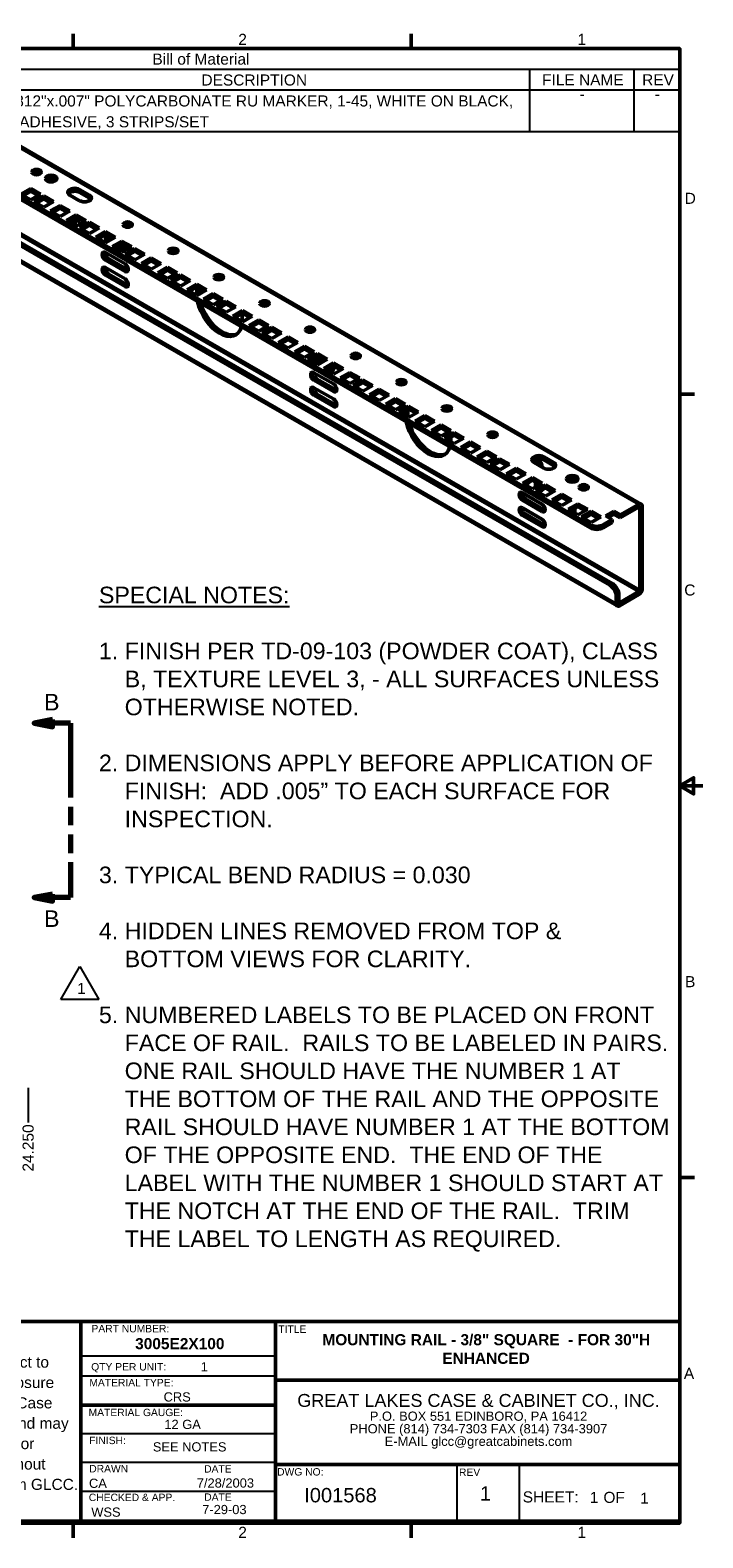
# Model space of a CAD drawing. Header units: inches. Extents: x 1 to 43, y 0.5 to 33.5.
# Tile 7 of 7: x 28.4 to 43, y 0.7 to 33.4. Entities that reach past the tile are written whole.
import ezdxf

# ---------------------------------------------------------------- set-up
doc = ezdxf.new("R2010")
doc.units = ezdxf.units.IN
doc.header["$LTSCALE"] = 2
doc.header["$MEASUREMENT"] = 0
doc.linetypes.add('CHAIN', pattern=[0.7087, 0.4724, -0.0591, 0.1181, -0.0591])
doc.linetypes.add('DOUBLE_DASH_CHAIN', pattern=[1.2403, 0.6614, -0.0827, 0.1654, -0.0827, 0.1654, -0.0827])
for name, color, linetype, lineweight in [('Border_0', 179, 'Continuous', 50), ('Border_2', 179, 'Continuous', 50), ('Centerline(ANSI)', 179, 'CHAIN', 25), ('Dimensions(ANSI)', 179, 'Continuous', 25), ('Section View Lines(ANSI)', 179, 'DOUBLE_DASH_CHAIN', 70), ('Sketch Geometry(ANSI)', 179, 'Continuous', 50), ('Sketch Lines(ANSI)', 179, 'Continuous', 25), ('Symbols(ANSI)', 179, 'Continuous', 25), ('Visible Edges(ANSI)', 179, 'Continuous', 50), ('Visible Tangent Edges(ANSI)', 179, 'Continuous', 50)]:
    doc.layers.add(name, color=color, linetype=linetype, lineweight=lineweight)
doc.styles.add('Border_1', font='arial.ttf')
doc.styles.add('Current-ANSI', font='arial.ttf')
doc.styles.add('Current-ANSIBigText', font='arial.ttf')
doc.styles.add('DEFAULT-ANSI~0', font='arial.ttf')
doc.styles.add('Text Style21', font='arialbd.ttf')
doc.styles.add('Text Style36', font='arial.ttf')
doc.styles.add('Text Style8', font='arial.ttf')
doc.dimstyles.new('Copy of DEFAULT-ANSI', dxfattribs={"dimscale": 2, "dimtxt": 0.12, "dimasz": 0.098425, "dimexe": 0.125, "dimexo": 0.0625, "dimgap": 0.031496, "dimtad": 0, "dimtih": 1, "dimtoh": 1, "dimdec": 3, "dimrnd": 1e-08, "dimzin": 4, "dimdsep": 46, "dimtxsty": 'DEFAULT-ANSI~0', "dimcen": 0.09, "dimdle": 0.393701, "dimclrd": 250, "dimclre": 250, "dimclrt": 250, "dimadec": 0, "dimazin": 1, "dimtfac": 1, "dimtofl": 0, "dimtmove": 0, "dimatfit": 3, "dimfxl": 1, "dimtolj": 1, "dimtzin": 4, "dimlwd": 25, "dimlwe": 25, "dimarcsym": 0})

# ---------------------------------------------------------------- blocks, each defined once
blk = doc.blocks.new('Borders Default Border')
at = {"layer": 'Border_0', "color": 179}
for p, q in [((14.667, 16.5), (14.667, 16.66)), ((18.333, 16.5), (18.333, 16.66)), ((21.25, 12.75), (21.41, 12.75)), ((21.25, 4.25), (21.41, 4.25)), ((14.667, 0.5), (14.667, 0.34)), ((18.333, 0.5), (18.333, 0.34))]:
    blk.add_line(p, q, dxfattribs=at)
at = {"layer": 'Border_0', "color": 179, "flags": 128}
for points in [[(0.75, 0.5), (0.75, 16.5), (21.25, 16.5), (21.25, 0.5), (0.75, 0.5)], [(21.5, 8.5), (21.25, 8.5), (21.4, 8.587), (21.4, 8.413), (21.25, 8.5)]]:
    blk.add_lwpolyline(points, dxfattribs=at)
at = {"layer": 'Border_2', "char_height": 0.12, "attachment_point": 7, "style": 'Border_1'}
for s, insert in [('2', (16.458, 16.54)), ('1', (20.139, 16.54)), ('D', (21.303, 14.815)), ('C', (21.298, 10.563)), ('B', (21.307, 6.315)), ('A', (21.294, 2.065)), ('2', (16.458, 0.34))]:
    blk.add_mtext(s, dxfattribs=dict(at, insert=insert))
at = {"layer": 'Border_2', "insert": (20.139, 0.34), "char_height": 0.12, "attachment_point": 7, "line_spacing_factor": 1.875, "style": 'Border_1'}
blk.add_mtext('1', dxfattribs=at)
blk = doc.blocks.new('Title Blocks GLCC-ANSI')
at = {"layer": 'Centerline(ANSI)', "ltscale": 0.199741}
blk.add_line((-2.826, 5.181), (-2.826, 4.821), dxfattribs=at)
at = {"layer": 'Centerline(ANSI)', "ltscale": 0.424344}
blk.add_line((-2.121, 4.998), (-3.023, 4.998), dxfattribs=at)
at = {"layer": 'Sketch Geometry(ANSI)'}
for p, q in [((4.908, 6.97), (-1.092, 6.97)), ((-1.092, 6.97), (-1.092, 4.804)), ((-1.092, 4.804), (-1.092, 6.97)), ((-1.092, 6.506), (-1.092, 6.97)), ((-1.092, 6.97), (-1.092, 6.135)), ((1.908, 6.97), (1.908, 4.804)), ((11.408, 6.97), (4.908, 6.97)), ((4.908, 6.97), (4.908, 4.804)), ((7.019, 4.804), (7.019, 6.97)), ((11.408, 4.804), (11.408, 6.97)), ((-1.092, 6.497), (-1.092, 6.807)), ((-1.092, 4.782), (-1.092, 6.807)), ((-1.092, 6.747), (1.908, 6.747)), ((-1.092, 6.351), (-1.092, 6.66)), ((-1.092, 6.196), (-1.092, 6.506)), ((-1.092, 6.403), (1.908, 6.403)), ((-1.092, 6.042), (-1.092, 6.351)), ((7.019, 6.332), (11.408, 6.332)), ((-1.092, 6.216), (1.908, 6.216)), ((-1.092, 5.887), (-1.092, 6.196)), ((4.908, 6.063), (7.019, 6.063)), ((-1.092, 5.732), (-1.092, 6.042)), ((-1.092, 5.732), (-1.092, 5.887)), ((7.019, 5.419), (11.408, 5.419)), ((-1.092, 5.207), (-3.099, 5.207)), ((-3.099, 5.207), (-3.099, 4.804)), ((-2.589, 5.085), (-2.149, 5.16)), ((-2.589, 5.085), (-2.589, 5.07)), ((-2.149, 5.16), (-2.149, 4.848)), ((-1.092, 5.207), (1.908, 5.207)), ((-2.589, 5.07), (-2.589, 4.93)), ((-2.589, 4.915), (-2.589, 4.93)), ((-2.589, 4.915), (-2.149, 4.84)), ((-1.092, 4.804), (-9.036, 4.804)), ((-2.149, 4.84), (-2.149, 4.848)), ((4.908, 4.804), (-1.092, 4.804)), ((4.908, 4.804), (11.408, 4.804))]:
    blk.add_line(p, q, dxfattribs=at)
for radius in [0.16, 0.085]:
    blk.add_circle((-2.826, 5), radius, dxfattribs=at)
at = {"layer": 'Sketch Lines(ANSI)', "linetype": 'Continuous'}
for p, q in [((7.019, 6.595), (4.908, 6.595)), ((7.019, 6.376), (4.908, 6.376)), ((7.019, 5.751), (4.908, 5.751)), ((7.019, 5.438), (4.908, 5.438)), ((8.99, 4.804), (8.99, 5.419)), ((9.669, 4.804), (9.669, 5.419)), ((7.019, 5.126), (4.908, 5.126))]:
    blk.add_line(p, q, dxfattribs=at)
at = {"layer": 'Symbols(ANSI)', "color": 179, "style": 'Current-ANSI'}
for s, insert, char_height, attachment_point in [('\\fArial|b0|i0;INTERPRET DRAWING PER ASME Y14.5M-1994', (0.364, 6.867), 0.09, 5), ('\\fArial|b0|i0;\\LNOTICE:', (2.793, 6.726), 0.2, 7), ('\\fArial|b0|i0;PART NUMBER:', (5.022, 6.932), 0.08, 1), ('\\fArial|b0|i0;TITLE', (7.05, 6.926), 0.08, 1), ('\\fArial|b0|i0;QTY PER UNIT:', (5.019, 6.518), 0.08, 1), ('\\fArial|b0|i0;1', (6.247, 6.478), 0.1, 5), ('\\fArial|b0|i0;DRAWING NOT TO SCALE', (-0.353, 6.313), 0.08, 4), ('\\fArial|b0|i0;MATERIAL TYPE:', (4.999, 6.346), 0.08, 1), ('\\fArial|b0|i0;TOLERANCE UNLESS OTHERWISE NOTED:', (-0.859, 6.174), 0.09, 1), ('\\fArial|b0|i0;MATERIAL GAUGE:', (4.991, 6.023), 0.08, 1), ('\\fArial|b0|i0;FINISH:', (4.998, 5.719), 0.08, 1)]:
    blk.add_mtext(s, dxfattribs=dict(at, insert=insert, char_height=char_height, attachment_point=attachment_point))
for s, insert, char_height, attachment_point, line_spacing_factor in [('\\fArial|b0|i0;DIMENSIONAL LIMITS APPLY\\PAFTER APPLICATION OF FINISH', (0.308, 6.568), 0.09, 5, 1.111143), ('Use of this document is subject to\\Pa confidentiality and nondisclosure\\Pagreement with Great Lakes Case\\P& Cabinet Co., Inc. (GLCC) and may\\Pnot be reproduced, disclosed or\\Putilized in whole or in part without\\Pprior written authorization from GLCC.', (2.053, 5.106), 0.12008, 7, 1.104592), ('{\\H1x;GREAT LAKES CASE & CABINET CO., INC.\\P\\H0.71429x;P.O. BOX 551 EDINBORO, PA 16412\\H1.3121x; \\H0.76216x;\\PPHONE (814) 734-7303 FAX (814) 734-3907\\H1.0876x; \\H0.9195x;\\PE-MAIL glcc@greatcabinets.com\\H1.1085x; }', (9.223, 5.886), 0.14, 5, 0.817667), ('\\fArial|b0|i0;\\H0.0900;ANGULAR +/- 1\\fAIGDT|b0|i0;\\H0.0900;~\\P\\fArial|b0|i0;\\H0.0900;.XXXX +/- .010\\P.XXX +/- .015\\P.XX +/- .030\\P .X FOR REF. ONLY', (0.326, 5.629), 0.09, 5, 1.00591), ('\\fArial|b0|i0;UNLESS OTHERWISE SPECIFIED\\PALL DIMENSIONS ARE IN INCHES', (0.352, 4.994), 0.09, 5, 1.111143)]:
    blk.add_mtext(s, dxfattribs=dict(at, insert=insert, char_height=char_height, attachment_point=attachment_point, line_spacing_factor=line_spacing_factor))
for s, insert, char_height, width, attachment_point in [('\\fArial|b0|i0;DRAWN', (4.998, 5.412), 0.08, 0.67965, 1), ('\\fArial|b0|i0;\\H0.0800;DATE', (6.245, 5.41), 0.08, 0.60409, 1), ('\\fArial|b0|i0;DWG NO:', (7.037, 5.378), 0.08, 0.74803, 1), ('\\fArial|b0|i0;REV', (9.011, 5.374), 0.08, 0.37402, 1), ('\\fArial|b0|i0;CHECKED & APP.', (4.993, 5.101), 0.08, 1.20957, 1), ('\\fArial|b0|i0;\\H0.0800;DATE', (6.246, 5.104), 0.08, 0.62372, 1), ('SHEET:', (9.703, 5.004), 0.1201, 1.50394, 7), ('OF', (10.695, 5.06), 0.1201, 0.55118, 5)]:
    blk.add_mtext(s, dxfattribs=dict(at, insert=insert, char_height=char_height, width=width, attachment_point=attachment_point))
at = {"layer": 'Symbols(ANSI)', "color": 179, "insert": (-2.057, 5.138), "char_height": 0.1, "width": 0.93941, "attachment_point": 1, "line_spacing_factor": 0.944221, "style": 'Current-ANSI'}
blk.add_mtext('\\fArial|b0|i0;\\H0.1000;THIRD ANGLE\\PPROJECTION', dxfattribs=at)
at = {"layer": 'Symbols(ANSI)', "color": 179}
for tag, p, height, style in [('PART_NUMBER_001', (5.496, 6.669), 0.12, 'Text Style21'), ('DESCRIPTION_001', (7.528, 6.712), 0.12, 'Text Style21'), ('DESCRIPTION_002', (8.83, 6.51), 0.12, 'Text Style21'), ('Material_type_001', (5.805, 6.101), 0.1, 'Text Style8'), ('Material_Gauge_001', (5.813, 5.803), 0.1, 'Text Style8'), ('Finish_001', (5.688, 5.559), 0.1, 'Text Style8'), ('AUTHOR_001', (4.995, 5.164), 0.1, 'Text Style8'), ('CREATION_DATE_001', (6.165, 5.167), 0.1, 'Text Style8'), ('DRAWING_NUMBER_001', (7.331, 5.007), 0.156, 'Text Style36'), ('REVISION_NUMBER_001', (9.238, 5.026), 0.156, 'Text Style36'), ('Sheet_number_001', (10.43, 5), 0.12, 'Current-ANSI'), ('Number_of_sheets_001', (10.978, 4.993), 0.12, 'Current-ANSI'), ('Checked_by_001', (5.02, 4.851), 0.1, 'Text Style8'), ('Date_checked_001', (6.224, 4.879), 0.1, 'Text Style8')]:
    blk.add_attdef(tag, p, '', height=height, dxfattribs=dict(at, style=style))
blk = doc.blocks.new('*D68')
at = {"layer": 'Defpoints', "color": 0, "linetype": 'Continuous'}
for p in [(4.105, 10.571), (28.355, 10.571), (28.355, 9.69)]:
    blk.add_point(p, dxfattribs=at)
at = {"layer": 'Dimensions(ANSI)', "color": 250, "linetype": 'Continuous', "lineweight": 25}
blk.add_line((28.355, 10.446), (28.355, 9.69), dxfattribs=at)
at = {"layer": 'Dimensions(ANSI)', "color": 250, "linetype": 'Continuous', "lineweight": 25, "insert": (28.355, 8.628), "char_height": 0.24, "attachment_point": 4, "rotation": 90, "style": 'DEFAULT-ANSI~0'}
blk.add_mtext('\\A1;24.250', dxfattribs=at)
blk = doc.blocks.new('2dTransSection0')
at = {"layer": 'Section View Lines(ANSI)', "linetype": 'Continuous'}
for p, q in [((14.44, 9.22), (14.243, 9.18)), ((14.44, 9.18), (14.243, 9.18)), ((14.243, 9.18), (14.44, 9.141)), ((14.44, 9.141), (14.44, 9.22)), ((14.636, 9.18), (14.44, 9.18)), ((14.636, 9.18), (14.636, 8.797)), ((14.636, 7.67), (14.636, 7.287)), ((14.44, 7.326), (14.243, 7.287)), ((14.44, 7.287), (14.243, 7.287)), ((14.243, 7.287), (14.44, 7.247)), ((14.44, 7.247), (14.44, 7.326)), ((14.636, 7.287), (14.44, 7.287))]:
    blk.add_line(p, q, dxfattribs=at)
at = {"layer": 'Section View Lines(ANSI)', "linetype": 'DOUBLE_DASH_CHAIN', "ltscale": 0.608925}
blk.add_line((14.636, 9.18), (14.636, 7.287), dxfattribs=at)
at = {"layer": 'Section View Lines(ANSI)', "linetype": 'Continuous', "flags": 128}
for points in [[(14.44, 9.22), (14.243, 9.18), (14.44, 9.141), (14.44, 9.22)], [(14.44, 7.326), (14.243, 7.287), (14.44, 7.247), (14.44, 7.326)]]:
    blk.add_lwpolyline(points, dxfattribs=at)
at = {"layer": 'Section View Lines(ANSI)'}
for points in [[(14.44, 9.22), (14.243, 9.18), (14.44, 9.141), (14.44, 9.22)], [(14.44, 7.326), (14.243, 7.287), (14.44, 7.247), (14.44, 7.326)]]:
    blk.add_solid(points, dxfattribs=at)
at = {"layer": 'Section View Lines(ANSI)', "char_height": 0.18, "attachment_point": 7, "style": 'Current-ANSIBigText'}
for insert in [(14.35, 9.318), (14.35, 6.969)]:
    blk.add_mtext('B', dxfattribs=dict(at, insert=insert))
blk = doc.blocks.new('Bill of Material')
at = {"layer": 'Symbols(ANSI)'}
for p, q in [((21.25, 16.5), (10.83, 16.5)), ((10.83, 16.5), (10.83, 16.274)), ((21.25, 16.5), (21.25, 16.274)), ((21.25, 16.274), (10.83, 16.274)), ((10.83, 16.274), (10.83, 16.047)), ((11.617, 16.274), (11.617, 16.047)), ((13.117, 16.274), (13.117, 16.047)), ((13.617, 16.274), (13.617, 16.047)), ((19.617, 16.274), (19.617, 16.047)), ((20.75, 16.274), (20.75, 16.047)), ((21.25, 16.274), (21.25, 16.047)), ((21.25, 16.047), (10.83, 16.047)), ((10.83, 16.047), (10.83, 15.595)), ((11.617, 16.047), (11.617, 15.595)), ((13.117, 16.047), (13.117, 15.595)), ((13.617, 16.047), (13.617, 15.595)), ((19.617, 16.047), (19.617, 15.595)), ((20.75, 16.047), (20.75, 15.595)), ((21.25, 16.047), (21.25, 15.595)), ((21.25, 15.595), (10.83, 15.595))]:
    blk.add_line(p, q, dxfattribs=at)
at = {"layer": 'Symbols(ANSI)', "attachment_point": 7, "style": 'Border_1'}
for s, insert, char_height in [('Bill of Material', (15.526, 16.324), 0.12008), ('ITEM', (11.04, 16.101), 0.1201), ('PART NUMBER', (11.77, 16.099), 0.12008), ('QTY', (13.203, 16.09), 0.1201), ('DESCRIPTION', (16.058, 16.097), 0.12008), ('FILE NAME', (19.755, 16.101), 0.1201), ('REV', (20.841, 16.101), 0.1201), ('-', (20.161, 15.945), 0.12), ('-', (20.978, 15.945), 0.12), ('1', (11.196, 15.874), 0.12), ('EPM-1870', (11.667, 15.872), 0.1201), ('1', (13.34, 15.874), 0.12), ('77"x.312"x.007" POLYCARBONATE RU MARKER, 1-45, WHITE ON BLACK, ', (13.661, 15.849), 0.12008), ('9471 ADHESIVE, 3 STRIPS/SET', (13.66, 15.623), 0.12008)]:
    blk.add_mtext(s, dxfattribs=dict(at, insert=insert, char_height=char_height))
blk = doc.blocks.new('Revision Tag2')
at = {"layer": 'Symbols(ANSI)'}
for p, q in [((14.531, 6.183), (14.738, 6.541)), ((14.738, 6.541), (14.944, 6.183)), ((14.944, 6.183), (14.531, 6.183))]:
    blk.add_line(p, q, dxfattribs=at)
at = {"layer": 'Symbols(ANSI)', "color": 179, "insert": (14.71, 6.242), "char_height": 0.12, "attachment_point": 7, "style": 'Border_1'}
blk.add_mtext('1', dxfattribs=at)

msp = doc.modelspace()

# ---------------------------------------------------------------- linework, layer by layer
at = {"layer": 'Visible Edges(ANSI)'}
for p, q in [((27.9464, 31.0156), (41.6643, 23.116)), ((27.1195, 30.4013), (40.5546, 22.6646)), ((27.1195, 30.3359), (40.5546, 22.5992)), ((28.1977, 29.8414), (28.4099, 29.9635)), ((28.4099, 29.7192), (28.1977, 29.8414)), ((28.4099, 29.8981), (28.2545, 29.8087)), ((28.4099, 29.9635), (28.622, 29.8414)), ((28.4099, 29.9635), (28.4099, 29.8981)), ((28.5652, 29.8087), (28.4099, 29.8981)), ((28.622, 29.8414), (28.4099, 29.7192)), ((28.4806, 29.6785), (28.6927, 29.8006)), ((28.6927, 29.8006), (28.9049, 29.6785)), ((28.6927, 29.8006), (28.6927, 29.7352)), ((29.4707, 29.6989), (29.2585, 29.8211)), ((29.4707, 29.9432), (29.6828, 29.8211)), ((29.6828, 29.7557), (29.4707, 29.8778)), ((28.6927, 29.5563), (28.4806, 29.6785)), ((28.6927, 29.7352), (28.5374, 29.6458)), ((28.8481, 29.6458), (28.6927, 29.7352)), ((28.9049, 29.6785), (28.6927, 29.5563)), ((28.8341, 29.4749), (29.0463, 29.597)), ((29.0463, 29.3527), (28.8341, 29.4749)), ((29.0463, 29.5316), (28.8909, 29.4422)), ((29.0463, 29.597), (29.2584, 29.4749)), ((29.0463, 29.597), (29.0463, 29.5316)), ((29.2016, 29.4422), (29.0463, 29.5316)), ((29.2584, 29.4749), (29.0463, 29.3527)), ((41.0354, 21.3882), (27.6004, 29.1249)), ((29.1877, 29.2713), (29.3998, 29.3934)), ((29.3998, 29.1491), (29.1877, 29.2713)), ((29.3998, 29.328), (29.2445, 29.2386)), ((29.317, 29.1968), (29.317, 29.2803)), ((29.3529, 29.301), (29.4759, 29.2302)), ((29.3735, 29.1706), (29.3681, 29.1674)), ((29.3735, 29.2892), (29.3735, 29.1706)), ((29.3735, 29.1706), (29.4053, 29.1523)), ((29.3998, 29.3934), (29.612, 29.2713)), ((29.3998, 29.3934), (29.3998, 29.328)), ((29.5552, 29.2386), (29.3998, 29.328)), ((29.612, 29.2713), (29.3998, 29.1491)), ((29.4705, 29.1084), (29.6827, 29.2306)), ((29.4759, 29.2302), (29.4759, 29.1929)), ((29.6827, 29.1652), (29.5273, 29.0757)), ((29.6827, 29.2306), (29.8948, 29.1084)), ((29.6827, 29.2306), (29.6827, 29.1652)), ((29.838, 29.0757), (29.6827, 29.1652)), ((30.4571, 29.1456), (30.4571, 29.1323)), ((41.1419, 20.9026), (27.424, 28.8022)), ((40.9788, 21.3556), (27.5438, 29.0923)), ((29.6827, 28.9862), (29.4705, 29.1084)), ((29.8948, 29.1084), (29.6827, 28.9862)), ((29.8241, 28.9048), (30.0362, 29.027)), ((30.0362, 28.7826), (29.8241, 28.9048)), ((30.0362, 28.9616), (29.8809, 28.8721)), ((30.0328, 28.8994), (30.0328, 28.9596)), ((30.0362, 29.027), (30.2484, 28.9048)), ((30.0362, 29.027), (30.0362, 28.9616)), ((30.1916, 28.8721), (30.0362, 28.9616)), ((30.2484, 28.9048), (30.0362, 28.7826)), ((30.1743, 28.8821), (30.1743, 28.8621)), ((30.1776, 28.7012), (30.3898, 28.8234)), ((30.3898, 28.8234), (30.6019, 28.7012)), ((30.3898, 28.8234), (30.3898, 28.758)), ((30.0328, 28.5724), (30.4571, 28.328)), ((30.3898, 28.579), (30.1776, 28.7012)), ((30.3898, 28.758), (30.2344, 28.6685)), ((30.5451, 28.6685), (30.3898, 28.758)), ((30.6019, 28.7012), (30.3898, 28.579)), ((30.4571, 28.7192), (30.4571, 28.6551)), ((30.4605, 28.5383), (30.6726, 28.6605)), ((30.6726, 28.4162), (30.4605, 28.5383)), ((30.6726, 28.5951), (30.5173, 28.5056)), ((30.6726, 28.6605), (30.8848, 28.5383)), ((30.6726, 28.6605), (30.6726, 28.5951)), ((30.828, 28.5056), (30.6726, 28.5951)), ((30.8848, 28.5383), (30.6726, 28.4162)), ((30.4571, 28.1645), (30.0328, 28.4089)), ((30.0328, 28.2453), (30.4571, 28.001)), ((30.0894, 28.4414), (30.5137, 28.1971)), ((30.814, 28.3347), (31.0262, 28.4569)), ((31.0262, 28.2126), (30.814, 28.3347)), ((31.0262, 28.3915), (30.8708, 28.302)), ((31.0262, 28.4569), (31.2383, 28.3347)), ((31.0262, 28.4569), (31.0262, 28.3915)), ((31.1815, 28.302), (31.0262, 28.3915)), ((31.2383, 28.3347), (31.0262, 28.2126)), ((31.1676, 28.1311), (31.3797, 28.2533)), ((31.3797, 28.1879), (31.2244, 28.0984)), ((31.3797, 28.2533), (31.5919, 28.1311)), ((31.3797, 28.2533), (31.3797, 28.1879)), ((31.5351, 28.0984), (31.3797, 28.1879)), ((30.4571, 27.8375), (30.0328, 28.0818)), ((30.0894, 28.1144), (30.5137, 27.8701)), ((31.3797, 28.009), (31.1676, 28.1311)), ((31.5919, 28.1311), (31.3797, 28.009)), ((31.4504, 27.9683), (31.6626, 28.0904)), ((31.6626, 27.8461), (31.4504, 27.9683)), ((31.6626, 28.025), (31.5072, 27.9356)), ((31.6626, 28.0904), (31.8747, 27.9683)), ((31.6626, 28.0904), (31.6626, 28.025)), ((31.8179, 27.9356), (31.6626, 28.025)), ((31.8747, 27.9683), (31.6626, 27.8461)), ((31.804, 27.7647), (32.0161, 27.8868)), ((32.0161, 27.8214), (31.8608, 27.732)), ((32.0161, 27.8868), (32.2283, 27.7647)), ((32.0161, 27.8868), (32.0161, 27.8214)), ((32.1715, 27.732), (32.0161, 27.8214)), ((32.0161, 27.6425), (31.804, 27.7647)), ((32.2283, 27.7647), (32.0161, 27.6425)), ((32.1575, 27.5611), (32.3697, 27.6832)), ((32.3697, 27.4389), (32.1575, 27.5611)), ((32.3697, 27.6178), (32.2143, 27.5284)), ((32.3697, 27.6832), (32.5818, 27.5611)), ((32.3697, 27.6832), (32.3697, 27.6178)), ((32.525, 27.5284), (32.3697, 27.6178)), ((32.5818, 27.5611), (32.3697, 27.4389)), ((32.4404, 27.3982), (32.6525, 27.5203)), ((32.6525, 27.5203), (32.8647, 27.3982)), ((32.6525, 27.5203), (32.6525, 27.4549)), ((32.6525, 27.276), (32.4404, 27.3982)), ((32.6525, 27.4549), (32.4972, 27.3655)), ((32.8079, 27.3655), (32.6525, 27.4549)), ((32.8647, 27.3982), (32.6525, 27.276)), ((32.7939, 27.1946), (33.0061, 27.3167)), ((33.0061, 27.0724), (32.7939, 27.1946)), ((33.0061, 27.2513), (32.8507, 27.1619)), ((33.0061, 27.3167), (33.2182, 27.1946)), ((33.0061, 27.3167), (33.0061, 27.2513)), ((33.1614, 27.1619), (33.0061, 27.2513)), ((33.2182, 27.1946), (33.0061, 27.0724)), ((33.1475, 26.991), (33.3596, 27.1131)), ((33.3596, 26.8688), (33.1475, 26.991)), ((33.3596, 27.0477), (33.2043, 26.9583)), ((33.3596, 27.1131), (33.5718, 26.991)), ((33.3596, 27.1131), (33.3596, 27.0477)), ((33.515, 26.9583), (33.3596, 27.0477)), ((33.5718, 26.991), (33.3596, 26.8688)), ((33.4303, 26.8281), (33.6425, 26.9503)), ((33.6425, 26.8849), (33.4871, 26.7954)), ((33.6425, 26.9503), (33.8546, 26.8281)), ((33.6425, 26.9503), (33.6425, 26.8849)), ((33.7978, 26.7954), (33.6425, 26.8849)), ((33.6425, 26.7059), (33.4303, 26.8281)), ((33.8546, 26.8281), (33.6425, 26.7059)), ((33.7839, 26.6245), (33.996, 26.7467)), ((33.996, 26.5024), (33.7839, 26.6245)), ((33.996, 26.6813), (33.8407, 26.5918)), ((33.996, 26.7467), (34.2082, 26.6245)), ((33.996, 26.7467), (33.996, 26.6813)), ((34.1514, 26.5918), (33.996, 26.6813)), ((34.2082, 26.6245), (33.996, 26.5024)), ((34.1374, 26.4209), (34.3496, 26.5431)), ((34.3496, 26.5431), (34.5617, 26.4209)), ((34.3496, 26.5431), (34.3496, 26.4777)), ((34.3496, 26.2988), (34.1374, 26.4209)), ((34.3496, 26.4777), (34.1942, 26.3882)), ((34.5049, 26.3882), (34.3496, 26.4777)), ((34.5617, 26.4209), (34.3496, 26.2988)), ((34.4203, 26.258), (34.6324, 26.3802)), ((34.6324, 26.1359), (34.4203, 26.258)), ((34.6324, 26.3148), (34.4771, 26.2253)), ((34.6324, 26.3802), (34.8445, 26.258)), ((34.6324, 26.3802), (34.6324, 26.3148)), ((34.7878, 26.2253), (34.6324, 26.3148)), ((34.8445, 26.258), (34.6324, 26.1359)), ((34.6997, 26.276), (34.6997, 26.2119)), ((34.7738, 26.0544), (34.986, 26.1766)), ((34.986, 26.1766), (35.1981, 26.0544)), ((34.986, 26.1766), (34.986, 26.1112)), ((34.5583, 25.9663), (34.9826, 25.722)), ((34.986, 25.9323), (34.7738, 26.0544)), ((34.986, 26.1112), (34.8306, 26.0217)), ((34.9826, 26.1092), (34.9826, 26.049)), ((35.1413, 26.0217), (34.986, 26.1112)), ((35.1981, 26.0544), (34.986, 25.9323)), ((35.1274, 25.8508), (35.3395, 25.973)), ((35.3395, 25.7287), (35.1274, 25.8508)), ((35.3395, 25.9076), (35.1842, 25.8181)), ((35.3395, 25.973), (35.5517, 25.8508)), ((35.3395, 25.973), (35.3395, 25.9076)), ((35.4949, 25.8181), (35.3395, 25.9076)), ((35.5517, 25.8508), (35.3395, 25.7287)), ((34.9826, 25.5585), (34.5583, 25.8028)), ((34.5583, 25.6393), (34.9826, 25.395)), ((34.6149, 25.8354), (35.0391, 25.5911)), ((35.4102, 25.688), (35.6224, 25.8101)), ((35.6224, 25.5658), (35.4102, 25.688)), ((35.6224, 25.7447), (35.467, 25.6553)), ((35.6224, 25.8101), (35.8345, 25.688)), ((35.6224, 25.8101), (35.6224, 25.7447)), ((35.7777, 25.6553), (35.6224, 25.7447)), ((35.8345, 25.688), (35.6224, 25.5658)), ((35.7638, 25.4844), (35.9759, 25.6065)), ((35.9759, 25.5411), (35.8206, 25.4517)), ((35.9759, 25.6065), (36.1881, 25.4844)), ((35.9759, 25.6065), (35.9759, 25.5411)), ((36.1313, 25.4517), (35.9759, 25.5411)), ((34.9826, 25.2315), (34.5583, 25.4758)), ((34.6149, 25.5084), (35.0391, 25.264)), ((35.9759, 25.3622), (35.7638, 25.4844)), ((36.1881, 25.4844), (35.9759, 25.3622)), ((36.1173, 25.2808), (36.3295, 25.4029)), ((36.3295, 25.1586), (36.1173, 25.2808)), ((36.3295, 25.3375), (36.1741, 25.2481)), ((36.3295, 25.4029), (36.5416, 25.2808)), ((36.3295, 25.4029), (36.3295, 25.3375)), ((36.4848, 25.2481), (36.3295, 25.3375)), ((36.5416, 25.2808), (36.3295, 25.1586)), ((36.4002, 25.1179), (36.6123, 25.24)), ((36.6123, 25.24), (36.8244, 25.1179)), ((36.6123, 25.24), (36.6123, 25.1746)), ((36.6123, 24.9957), (36.4002, 25.1179)), ((36.6123, 25.1746), (36.457, 25.0852)), ((36.7677, 25.0852), (36.6123, 25.1746)), ((36.8244, 25.1179), (36.6123, 24.9957)), ((36.7537, 24.9143), (36.9659, 25.0364)), ((36.9659, 24.7921), (36.7537, 24.9143)), ((36.9659, 24.971), (36.8105, 24.8816)), ((36.9659, 25.0364), (37.178, 24.9143)), ((36.9659, 25.0364), (36.9659, 24.971)), ((37.1212, 24.8816), (36.9659, 24.971)), ((37.178, 24.9143), (36.9659, 24.7921)), ((37.1073, 24.7107), (37.3194, 24.8328)), ((37.3194, 24.5885), (37.1073, 24.7107)), ((37.3194, 24.7674), (37.1641, 24.678)), ((37.3194, 24.8328), (37.5316, 24.7107)), ((37.3194, 24.8328), (37.3194, 24.7674)), ((37.4748, 24.678), (37.3194, 24.7674)), ((37.5316, 24.7107), (37.3194, 24.5885)), ((37.3901, 24.5478), (37.6023, 24.67)), ((37.6023, 24.4257), (37.3901, 24.5478)), ((37.6023, 24.6046), (37.4469, 24.5151)), ((37.6023, 24.67), (37.8144, 24.5478)), ((37.6023, 24.67), (37.6023, 24.6046)), ((37.7576, 24.5151), (37.6023, 24.6046)), ((37.8144, 24.5478), (37.6023, 24.4257)), ((37.7437, 24.3442), (37.9558, 24.4664)), ((37.9558, 24.2221), (37.7437, 24.3442)), ((37.9558, 24.401), (37.8005, 24.3115)), ((37.9558, 24.4664), (38.168, 24.3442)), ((37.9558, 24.4664), (37.9558, 24.401)), ((38.1112, 24.3115), (37.9558, 24.401)), ((38.168, 24.3442), (37.9558, 24.2221)), ((38.0972, 24.1406), (38.3094, 24.2628)), ((38.3094, 24.2628), (38.5215, 24.1406)), ((38.3094, 24.2628), (38.3094, 24.1974)), ((38.3094, 24.0185), (38.0972, 24.1406)), ((38.3094, 24.1974), (38.154, 24.1079)), ((38.4647, 24.1079), (38.3094, 24.1974)), ((38.5215, 24.1406), (38.3094, 24.0185)), ((38.3801, 23.9777), (38.5922, 24.0999)), ((38.5922, 23.8556), (38.3801, 23.9777)), ((38.5922, 24.0345), (38.4369, 23.945)), ((38.5922, 24.0999), (38.8043, 23.9777)), ((38.5922, 24.0999), (38.5922, 24.0345)), ((38.7476, 23.945), (38.5922, 24.0345)), ((38.8043, 23.9777), (38.5922, 23.8556)), ((38.7336, 23.7741), (38.9458, 23.8963)), ((38.9458, 23.8963), (39.1579, 23.7741)), ((38.9458, 23.8963), (38.9458, 23.8309)), ((39.547, 23.8964), (39.3348, 24.0185)), ((39.3666, 24.0002), (39.3666, 24.0149)), ((39.4232, 24.0475), (39.4232, 23.9676)), ((39.5081, 23.9335), (39.5081, 23.9188)), ((39.547, 24.1407), (39.7591, 24.0185)), ((39.7591, 23.9531), (39.547, 24.0753)), ((38.9458, 23.652), (38.7336, 23.7741)), ((38.9458, 23.8309), (38.7904, 23.7414)), ((39.1011, 23.7414), (38.9458, 23.8309)), ((39.1579, 23.7741), (38.9458, 23.652)), ((39.0838, 23.7315), (39.0838, 23.7514)), ((39.0872, 23.5705), (39.2993, 23.6927)), ((39.2993, 23.4484), (39.0872, 23.5705)), ((39.2993, 23.6273), (39.144, 23.5378)), ((39.2993, 23.6927), (39.5115, 23.5705)), ((39.2993, 23.6927), (39.2993, 23.6273)), ((39.4547, 23.5378), (39.2993, 23.6273)), ((39.5115, 23.5705), (39.2993, 23.4484)), ((39.3666, 23.5244), (39.3666, 23.5885)), ((39.0838, 23.3603), (39.5081, 23.1159)), ((39.37, 23.4077), (39.5822, 23.5298)), ((39.5822, 23.2855), (39.37, 23.4077)), ((39.5822, 23.4644), (39.4268, 23.375)), ((39.5822, 23.5298), (39.7943, 23.4077)), ((39.5822, 23.5298), (39.5822, 23.4644)), ((39.7375, 23.375), (39.5822, 23.4644)), ((39.7943, 23.4077), (39.5822, 23.2855)), ((39.7236, 23.2041), (39.9357, 23.3262)), ((39.9357, 23.2608), (39.7804, 23.1714)), ((39.9357, 23.3262), (40.1479, 23.2041)), ((39.9357, 23.3262), (39.9357, 23.2608)), ((40.0911, 23.1714), (39.9357, 23.2608)), ((39.5081, 22.9524), (39.0838, 23.1967)), ((39.0838, 23.0332), (39.5081, 22.7889)), ((39.1404, 23.2293), (39.5646, 22.985)), ((39.9357, 23.0819), (39.7236, 23.2041)), ((40.1479, 23.2041), (39.9357, 23.0819)), ((40.0771, 23.0005), (40.2893, 23.1226)), ((40.2893, 22.8783), (40.0771, 23.0005)), ((40.2893, 23.0572), (40.1339, 22.9678)), ((40.1394, 22.9709), (40.2239, 22.9222)), ((40.2239, 23.0196), (40.2239, 22.9159)), ((40.2893, 23.1226), (40.5014, 23.0005)), ((40.2893, 23.1226), (40.2893, 23.0572)), ((40.4446, 22.9678), (40.2893, 23.0572)), ((40.5014, 23.0005), (40.2893, 22.8783)), ((40.36, 22.8376), (40.5721, 22.9597)), ((40.5721, 22.9597), (40.7842, 22.8376)), ((40.5721, 22.9597), (40.5721, 22.8943)), ((40.8903, 22.858), (41.0671, 22.9597)), ((41.0671, 22.9597), (41.2085, 22.8783)), ((41.0671, 22.9597), (41.0671, 22.8943)), ((41.2085, 22.8783), (41.6124, 23.1109)), ((41.2085, 22.8129), (41.6124, 23.0455)), ((41.6294, 23.0356), (41.6294, 21.2436)), ((41.6859, 21.2762), (41.6859, 23.0682)), ((39.5081, 22.6254), (39.0838, 22.8697)), ((39.1404, 22.9023), (39.5646, 22.658)), ((40.5721, 22.7154), (40.36, 22.8376)), ((40.5721, 22.8943), (40.4168, 22.8049)), ((40.7275, 22.8049), (40.5721, 22.8943)), ((40.7842, 22.8376), (40.5721, 22.7154)), ((40.8374, 22.6646), (41.0317, 22.7765)), ((40.8374, 22.5992), (41.0317, 22.7111)), ((41.0317, 22.7765), (40.8903, 22.858)), ((41.0671, 22.8943), (40.9471, 22.8252)), ((41.0317, 22.7111), (41.0317, 22.7765)), ((41.2085, 22.8129), (41.0671, 22.8943)), ((41.2085, 22.8783), (41.2085, 22.8129)), ((41.1203, 20.9504), (41.1203, 21.1106)), ((41.1768, 20.983), (41.1768, 21.1432)), ((41.6124, 21.2142), (41.1938, 20.9731)), ((41.6124, 21.1488), (41.1938, 20.9077))]:
    msp.add_line(p, q, dxfattribs=at)
for centre, major_axis in [((28.5338, 30.3199), (-0.1, 0)), ((28.852, 30.1774), (-0.125, 0)), ((30.5137, 29.1797), (-0.1, 0)), ((31.5036, 28.6097), (-0.1, 0)), ((32.4936, 28.0396), (-0.1, 0)), ((33.4835, 27.4695), (-0.1, 0)), ((34.4735, 26.8994), (-0.1, 0)), ((35.4634, 26.3294), (-0.1, 0)), ((36.4534, 25.7593), (-0.1, 0)), ((37.4433, 25.1892), (-0.1, 0)), ((38.4333, 24.6192), (-0.1, 0)), ((40.1657, 23.6622), (-0.125, 0)), ((40.4132, 23.479), (-0.1, 0))]:
    msp.add_ellipse(centre, major_axis=major_axis, ratio=0.5758617, dxfattribs=at)
for centre, major_axis, ratio, start_param, end_param in [((28.5338, 30.2545), (-0.1, 0), 0.5758617, 3.7455175, 5.6792605), ((28.852, 30.112), (-0.125, 0), 0.5758617, 3.6131811, 5.8115969), ((29.3646, 29.8822), (-0.15, 0), 0.5758617, 3.9269908, 7.0685835), ((29.3646, 29.8168), (-0.15, 0), 0.5758617, 3.9269908, 5.8949183), ((29.5767, 29.76), (0.15, 0), 0.5758617, 3.9269908, 7.0685835), ((29.5767, 29.6946), (0.15, 0), 0.5758617, 0.388267, 0.7853982), ((30.5137, 29.1143), (-0.1, 0), 0.5758617, 3.7455175, 5.6792605), ((30.3864, 29.1863), (0.0499, -0.0867), 0.5780931, 0.7873319, 0.9725356), ((30.1035, 28.8587), (-0.0499, 0.0867), 0.5780931, 0.7873319, 1.8994696), ((30.1601, 28.8912), (0.0499, -0.0867), 0.5780931, 3.9413526, 5.0410623), ((30.0328, 28.4906), (-0.0499, 0.0867), 0.5780931, 5.4997209, 8.6413135), ((30.0894, 28.5232), (0.0499, -0.0867), 0.5780931, 3.7415348, 5.4997209), ((30.3864, 28.6958), (0.0499, -0.0867), 0.5780931, 4.1633, 7.0705172), ((30.443, 28.7284), (0.0499, -0.0867), 0.5780931, 4.1633, 5.6832432), ((31.5036, 28.5443), (-0.1, 0), 0.5758617, 3.7455175, 5.6792605), ((30.0328, 28.1636), (-0.0499, 0.0867), 0.5780931, 5.4997209, 8.6413135), ((30.0894, 28.1962), (0.0499, -0.0867), 0.5780931, 3.7415348, 5.4997209), ((30.4571, 28.2463), (0.0499, -0.0867), 0.5780931, 5.4997209, 8.6413135), ((30.5137, 28.2789), (0.0499, -0.0867), 0.5780931, 5.4997209, 5.6832432), ((30.4571, 27.9193), (0.0499, -0.0867), 0.5780931, 5.4997209, 8.6413135), ((30.5137, 27.9518), (0.0499, -0.0867), 0.5780931, 5.4997209, 5.6832432), ((32.5077, 27.3924), (-0.3493, 0.6066), 0.5780931, 0.5295604, 0.8450691), ((32.4936, 27.9742), (-0.1, 0), 0.5758617, 3.7455175, 5.6792605), ((32.5077, 27.3924), (0.3493, -0.6066), 0.5780931, 2.4279794, 2.5499565), ((32.5077, 27.3924), (0.3493, -0.6066), 0.5780931, 4.2110893, 6.7883524), ((32.5643, 27.425), (0.3493, -0.6066), 0.5780931, 3.7873705, 3.9915486), ((32.5643, 27.425), (0.3493, -0.6066), 0.5780931, 4.3320336, 6.2024412), ((32.5077, 27.3924), (0.3493, -0.6066), 0.5780931, 0.7295947, 1.0122322), ((33.4835, 27.4041), (-0.1, 0), 0.5758617, 3.7455175, 5.6792605), ((34.4735, 26.834), (-0.1, 0), 0.5758617, 3.7455175, 5.6792605), ((34.629, 26.2526), (0.0499, -0.0867), 0.5780931, 4.1633, 7.0705172), ((34.6856, 26.2852), (0.0499, -0.0867), 0.5780931, 4.1633, 5.6832432), ((35.4634, 26.264), (-0.1, 0), 0.5758617, 3.7455175, 5.6792605), ((34.5583, 25.8846), (-0.0499, 0.0867), 0.5780931, 5.4997209, 8.6413135), ((34.6149, 25.9171), (0.0499, -0.0867), 0.5780931, 3.7415348, 5.4997209), ((34.9119, 26.0897), (0.0499, -0.0867), 0.5780931, 4.8972681, 7.0705172), ((34.9684, 26.1223), (0.0499, -0.0867), 0.5780931, 4.8972681, 5.6832432), ((34.5583, 25.5575), (-0.0499, 0.0867), 0.5780931, 5.4997209, 8.6413135), ((34.6149, 25.5901), (0.0499, -0.0867), 0.5780931, 3.7415348, 5.4997209), ((34.9826, 25.6402), (0.0499, -0.0867), 0.5780931, 5.4997209, 8.6413135), ((35.0391, 25.6728), (0.0499, -0.0867), 0.5780931, 5.4997209, 5.6832432), ((36.4534, 25.6939), (-0.1, 0), 0.5758617, 3.7455175, 5.6792605), ((34.9826, 25.3132), (0.0499, -0.0867), 0.5780931, 5.4997209, 8.6413135), ((35.0391, 25.3458), (0.0499, -0.0867), 0.5780931, 5.4997209, 5.6832432), ((37.0332, 24.7864), (-0.3493, 0.6066), 0.5780931, 0.6750313, 0.8450691), ((37.0332, 24.7864), (0.3493, -0.6066), 0.5780931, 4.2110893, 6.7883524), ((37.0898, 24.819), (0.3493, -0.6066), 0.5780931, 3.8166239, 4.101327), ((37.4433, 25.1238), (-0.1, 0), 0.5758617, 3.7455175, 5.6792605), ((37.0898, 24.819), (0.3493, -0.6066), 0.5780931, 4.3320336, 6.2024412), ((37.0332, 24.7864), (0.3493, -0.6066), 0.5780931, 0.7295947, 0.8882269), ((38.4333, 24.5537), (-0.1, 0), 0.5758617, 3.7455175, 5.6792605), ((39.4409, 24.0796), (-0.15, 0), 0.5758617, 3.9269908, 7.0685835), ((39.4409, 24.0142), (-0.15, 0), 0.5758617, 3.9269908, 5.8949183), ((39.4373, 23.9742), (-0.0499, 0.0867), 0.5780931, 3.9289245, 7.0705172), ((39.4939, 24.0068), (0.0499, -0.0867), 0.5780931, 3.7415348, 3.9289245), ((39.653, 23.9575), (0.15, 0), 0.5758617, 3.9269908, 7.0685835), ((39.653, 23.8921), (0.15, 0), 0.5758617, 0.388267, 0.7853982), ((39.1545, 23.6466), (0.0499, -0.0867), 0.5780931, 5.8087829, 6.7575877), ((40.1657, 23.5968), (-0.125, 0), 0.5758617, 3.6131811, 5.8115969), ((39.0838, 23.2785), (-0.0499, 0.0867), 0.5780931, 5.4997209, 8.6413135), ((39.1404, 23.3111), (0.0499, -0.0867), 0.5780931, 3.7415348, 5.4997209), ((39.4373, 23.4837), (-0.0499, 0.0867), 0.5780931, 0.7873319, 1.1778082), ((39.4939, 23.5163), (0.0499, -0.0867), 0.5780931, 3.9413526, 4.3194008), ((39.4373, 23.4837), (0.0499, -0.0867), 0.5780931, 5.8087829, 6.7575877), ((40.4132, 23.4136), (-0.1, 0), 0.5758617, 3.7455175, 5.6792605), ((39.0838, 22.9515), (-0.0499, 0.0867), 0.5780931, 5.4997209, 8.6413135), ((39.1404, 22.9841), (0.0499, -0.0867), 0.5780931, 3.7415348, 5.4997209), ((39.5081, 23.0342), (0.0499, -0.0867), 0.5780931, 5.4997209, 8.6413135), ((39.5646, 23.0668), (0.0499, -0.0867), 0.5780931, 5.4997209, 5.6832432), ((41.6124, 23.0259), (0.0519, 0.0901), 0.5780931, 5.4958534, 7.0666498), ((41.6124, 23.0259), (0.012, 0.0208), 0.5780931, 5.4958534, 7.0666498), ((39.5081, 22.7072), (0.0499, -0.0867), 0.5780931, 5.4997209, 8.6413135), ((39.5646, 22.7397), (0.0499, -0.0867), 0.5780931, 5.4997209, 5.6832432), ((40.696, 22.7461), (-0.2, 0), 0.5758617, 0.7853982, 2.3561945), ((40.696, 22.6806), (0.2, 0), 0.5758617, 3.9269908, 5.4977871), ((40.9788, 21.1921), (0.0998, -0.1733), 0.5780931, 0.7873319, 2.3581282), ((41.0354, 21.2247), (-0.0998, 0.1733), 0.5780931, 3.9289245, 5.4997209), ((41.6124, 21.2338), (-0.0519, -0.0901), 0.5780931, 0.7834645, 2.3542608), ((41.1938, 20.9928), (-0.0519, -0.0901), 0.5780931, 5.4958534, 7.0666498), ((41.1938, 20.9928), (-0.012, -0.0208), 0.5780931, 5.4958534, 7.0666498), ((41.6124, 21.2338), (-0.012, -0.0208), 0.5780931, 0.7834645, 2.3542608)]:
    msp.add_ellipse(centre, major_axis=major_axis, ratio=ratio, start_param=start_param, end_param=end_param, dxfattribs=at)
at = {"layer": 'Visible Tangent Edges(ANSI)'}
for p, q in [((41.6124, 23.1109), (27.8945, 31.0105)), ((29.4707, 29.9432), (29.4707, 29.8778)), ((29.6828, 29.8211), (29.6828, 29.7557)), ((27.9115, 29.1432), (41.6294, 21.2436)), ((27.4024, 28.85), (41.1203, 20.9504)), ((41.6124, 21.2142), (27.8945, 29.1138)), ((30.0885, 28.9314), (30.0328, 28.8994)), ((30.0894, 28.4414), (30.0328, 28.4089)), ((30.5137, 28.1971), (30.4571, 28.1645)), ((30.0894, 28.1144), (30.0328, 28.0818)), ((30.5137, 27.8701), (30.4571, 27.8375)), ((34.6149, 25.8354), (34.5583, 25.8028)), ((35.0391, 25.5911), (34.9826, 25.5585)), ((34.6149, 25.5084), (34.5583, 25.4758)), ((35.0391, 25.264), (34.9826, 25.2315)), ((39.4232, 24.0475), (39.3666, 24.0149)), ((39.547, 24.1407), (39.547, 24.0753)), ((39.7591, 24.0185), (39.7591, 23.9531)), ((39.4223, 23.5565), (39.3666, 23.5244)), ((39.1404, 23.2293), (39.0838, 23.1967)), ((39.5646, 22.985), (39.5081, 22.9524)), ((41.6294, 23.0356), (41.6123, 23.0455)), ((39.1404, 22.9023), (39.0838, 22.8697)), ((39.5646, 22.658), (39.5081, 22.6254)), ((40.5546, 22.6646), (40.5546, 22.5992)), ((40.8374, 22.5992), (40.8374, 22.6646)), ((41.0354, 21.3882), (40.9788, 21.3556)), ((41.1203, 21.1106), (41.1768, 21.1432)), ((41.1768, 20.9829), (41.1938, 20.9731))]:
    msp.add_line(p, q, dxfattribs=at)

# ---------------------------------------------------------------- block references
at = {"xscale": 2, "yscale": 2, "zscale": 2}
msp.add_blockref('Borders Default Border', (0, 0), dxfattribs=at)
msp.add_blockref('Title Blocks GLCC-ANSI', (19.6846, -8.5638), dxfattribs=at).add_auto_attribs({'Sheet_number_001': '1', 'Number_of_sheets_001': '1', 'REVISION_NUMBER_001': '1', 'AUTHOR_001': 'CA', 'CREATION_DATE_001': '7/28/2003', 'Checked_by_001': 'WSS', 'Date_checked_001': '7-29-03', 'DRAWING_NUMBER_001': 'I001568', 'PART_NUMBER_001': '3005E2X100', 'Material_type_001': 'CRS', 'Material_Gauge_001': '12 GA', 'Finish_001': 'SEE NOTES', 'DESCRIPTION_001': 'MOUNTING RAIL - 3/8" SQUARE  - FOR 30"H', 'DESCRIPTION_002': 'ENHANCED'})
at = {"layer": 'Section View Lines(ANSI)', "xscale": 2, "yscale": 2, "zscale": 2}
msp.add_blockref('2dTransSection0', (0, 0), dxfattribs=at)
at = {"layer": 'Symbols(ANSI)', "xscale": 2, "yscale": 2, "zscale": 2}
for name in ['Bill of Material', 'Revision Tag2']:
    msp.add_blockref(name, (0, 0), dxfattribs=at)

# ---------------------------------------------------------------- texts
at = {"layer": 'Symbols(ANSI)', "color": 179, "insert": (29.8907, 21.3216), "char_height": 0.240157, "width": 12.64204, "attachment_point": 1, "line_spacing_factor": 1.011659, "style": 'Current-ANSI'}
msp.add_mtext('{\\H1.499x;\\LSPECIAL NOTES:\\H1.0006x;\\l\\P\\P1. FINISH PER TD-09-103 (POWDER COAT), CLASS \\P    B, TEXTURE LEVEL 3, - ALL SURFACES UNLESS \\P    OTHERWISE NOTED.\\P \\P2. DIMENSIONS APPLY BEFORE APPLICATION OF \\P    FINISH:  ADD .005” TO EACH SURFACE FOR \\P    INSPECTION. \\P \\P3. TYPICAL BEND RADIUS = 0.030\\P \\P4. HIDDEN LINES REMOVED FROM TOP & \\P    BOTTOM VIEWS FOR CLARITY.\\P \\P5. NUMBERED LABELS TO BE PLACED ON FRONT \\P    FACE OF RAIL.  RAILS TO BE LABELED IN PAIRS.  \\P    ONE RAIL SHOULD HAVE THE NUMBER 1 AT \\P    THE BOTTOM OF THE RAIL AND THE OPPOSITE \\P    RAIL SHOULD HAVE NUMBER 1 AT THE BOTTOM \\P    OF THE OPPOSITE END.  THE END OF THE \\P    LABEL WITH THE NUMBER 1 SHOULD START AT \\P    THE NOTCH AT THE END OF THE RAIL.  TRIM \\P    THE LABEL TO LENGTH AS REQUIRED.}', dxfattribs=at)

# ---------------------------------------------------------------- dimensions: what is measured, and where the dimension line sits
at = {"layer": 'Dimensions(ANSI)', "color": 250, "linetype": 'Continuous', "lineweight": 25}
dim = msp.add_ordinate_dim(feature_location=(28.3552, 10.5706), offset=(0, -0.8805), dtype=1, origin=(4.1052, 10.5706), dimstyle='Copy of DEFAULT-ANSI', override={"dimtad": 0, "dimdec": 3, "dimtp": 0, "dimtm": 0, "dimtdec": 2}, dxfattribs=at)
dim.commit()
dim.dimension.update_dxf_attribs({"geometry": '*D68', "text_midpoint": (28.3552, 9.1273)})

doc.saveas('drawing.dxf')
